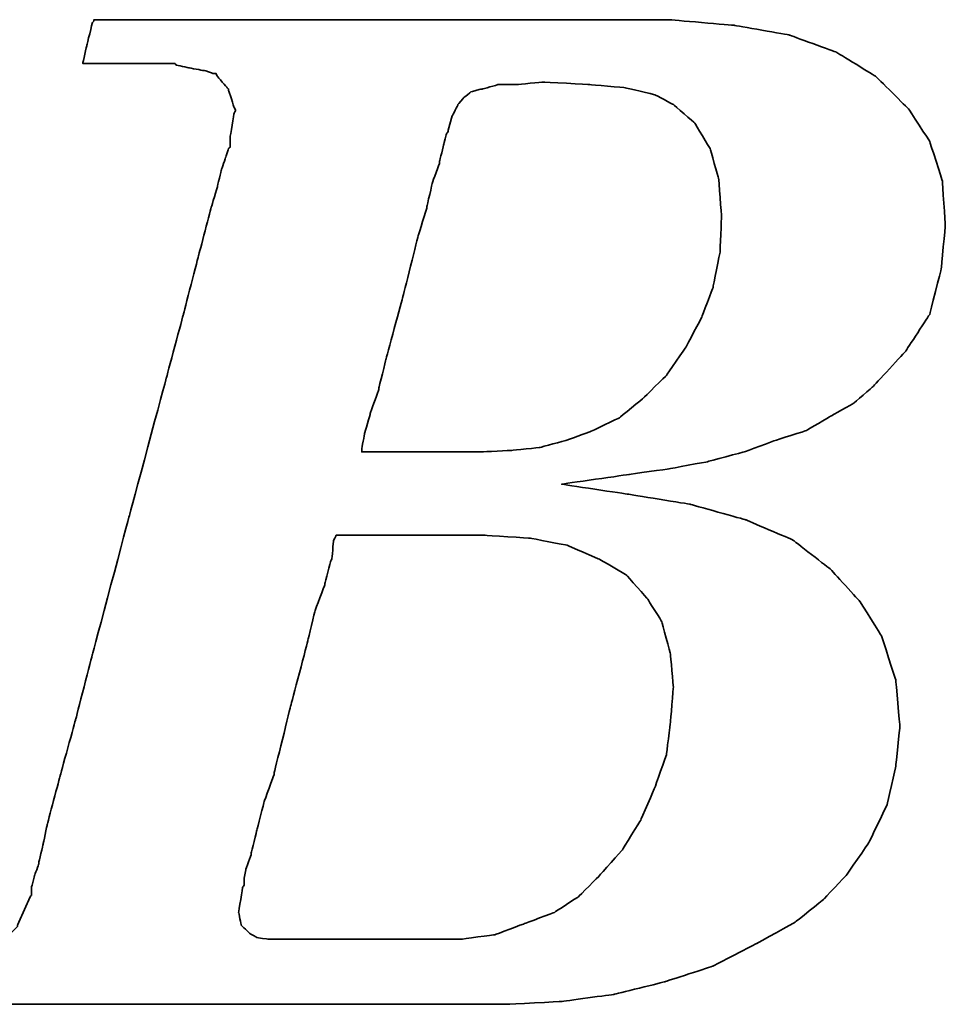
# Model space of a CAD drawing. Extents: x 473 to 1054, y -106 to 208.
# Tile 30 of 45: x 1020.58 to 1022.62, y -66.19 to -64.03. Entities that reach past the tile are written whole.
import ezdxf

# ---------------------------------------------------------------- set-up
doc = ezdxf.new("R2010")
doc.units = 0
doc.header["$MEASUREMENT"] = 0
doc.layers.add('DIM', color=4, linetype='CONTINUOUS')
doc.layers.add('layer 1', color=7, linetype='CONTINUOUS')

# ---------------------------------------------------------------- blocks, each defined once
blk = doc.blocks.new('TBI MOTION logo(完整正式版)')
at = {"layer": 'layer 1', "color": 22, "lineweight": 35}
for points, knots in [([(-64.65375, -6.86375), (-64.65375, -6.86375), (-64.84375, -7.29625), (-64.84375, -7.29625), (-64.84375, -7.29625), (-64.84375, -7.29625), (-64.86875, -7.34375), (-64.86875, -7.34375), (-64.86875, -7.34375), (-64.86875, -7.34375), (-64.86875, -7.36875), (-64.86875, -7.36875), (-64.86875, -7.36875), (-64.86875, -7.36875), (-65.15375, -7.65375), (-65.15375, -7.65375), (-65.15375, -7.65375), (-65.15375, -7.65375), (-65.17875, -7.65375), (-65.17875, -7.65375), (-65.17875, -7.65375), (-65.17875, -7.65375), (-65.20375, -7.67875), (-65.20375, -7.67875), (-65.20375, -7.67875), (-65.20375, -7.67875), (-65.58875, -7.87125), (-65.58875, -7.87125), (-65.58875, -7.87125), (-65.58875, -7.87125), (-65.63375, -7.87125), (-65.63375, -7.87125), (-65.63375, -7.87125), (-65.63375, -7.87125), (-65.65875, -7.89375), (-65.65875, -7.89375), (-65.65875, -7.89375), (-65.65875, -7.89375), (-66.09375, -7.94375), (-66.09375, -7.94375), (-66.09375, -7.94375), (-66.09375, -7.94375), (-66.11375, -7.94375), (-66.11375, -7.94375), (-66.11375, -7.94375), (-66.11375, -7.94375), (-66.16375, -7.94375), (-66.16375, -7.94375), (-66.16375, -7.94375), (-66.16375, -7.94375), (-66.30875, -7.94375), (-66.30875, -7.94375), (-66.30875, -7.94375), (-66.30875, -7.94375), (-66.69375, -7.94375), (-66.69375, -7.94375), (-66.69375, -7.94375), (-66.69375, -7.94375), (-67.07375, -7.94375), (-67.07375, -7.94375), (-67.07375, -7.94375), (-67.07375, -7.94375), (-67.12375, -7.94375), (-67.12375, -7.94375), (-67.12375, -7.94375), (-67.12375, -7.94375), (-67.12375, -7.96625), (-67.12375, -7.96625), (-67.12375, -7.96625), (-67.12375, -7.96625), (-67.14875, -7.99125), (-67.14875, -7.99125), (-67.14875, -7.99125), (-67.14875, -7.99125), (-67.24375, -8.34875), (-67.24375, -8.34875), (-67.24375, -8.34875), (-67.24375, -8.34875), (-67.31375, -8.68625), (-67.31375, -8.68625), (-67.31375, -8.68625), (-67.31375, -8.68625), (-67.26875, -8.68625), (-67.26875, -8.68625), (-67.26875, -8.68625), (-67.26875, -8.68625), (-67.07375, -8.68625), (-67.07375, -8.68625), (-67.07375, -8.68625), (-67.07375, -8.68625), (-66.54875, -8.68625), (-66.54875, -8.68625), (-66.54875, -8.68625), (-66.54875, -8.68625), (-65.82625, -8.68625), (-65.82625, -8.68625), (-65.82625, -8.68625), (-65.82625, -8.68625), (-65.01375, -8.68625), (-65.01375, -8.68625), (-65.01375, -8.68625), (-65.01375, -8.68625), (-64.05375, -8.68625), (-64.05375, -8.68625), (-64.05375, -8.68625), (-64.05375, -8.68625), (-62.08375, -8.68625), (-62.08375, -8.68625), (-62.08375, -8.68625), (-62.08375, -8.68625), (-60.06875, -8.68625), (-60.06875, -8.68625), (-60.06875, -8.68625), (-60.06875, -8.68625), (-59.10875, -8.68625), (-59.10875, -8.68625), (-59.10875, -8.68625), (-59.10875, -8.68625), (-58.29375, -8.68625), (-58.29375, -8.68625), (-58.29375, -8.68625), (-58.29375, -8.68625), (-57.57375, -8.68625), (-57.57375, -8.68625), (-57.57375, -8.68625), (-57.57375, -8.68625), (-57.04875, -8.68625), (-57.04875, -8.68625), (-57.04875, -8.68625), (-57.04875, -8.68625), (-56.85375, -8.68625), (-56.85375, -8.68625), (-56.85375, -8.68625), (-56.85375, -8.68625), (-56.70875, -8.68625), (-56.70875, -8.68625), (-56.70875, -8.68625), (-56.70875, -8.68625), (-56.61375, -8.68625), (-56.61375, -8.68625), (-56.61375, -8.68625), (-56.61375, -8.68625), (-56.56875, -8.68625), (-56.56875, -8.68625), (-56.56875, -8.68625), (-56.56875, -8.68625), (-55.65375, -8.63875), (-55.65375, -8.63875), (-55.65375, -8.63875), (-55.65375, -8.63875), (-54.76875, -8.51875), (-54.76875, -8.51875), (-54.76875, -8.51875), (-54.76875, -8.51875), (-53.90375, -8.30375), (-53.90375, -8.30375), (-53.90375, -8.30375), (-53.90375, -8.30375), (-53.08875, -8.03875), (-53.08875, -8.03875), (-53.08875, -8.03875), (-53.08875, -8.03875), (-52.34375, -7.65375), (-52.34375, -7.65375), (-52.34375, -7.65375), (-52.34375, -7.65375), (-51.69875, -7.29625), (-51.69875, -7.29625), (-51.69875, -7.29625), (-51.69875, -7.29625), (-51.21875, -6.91125), (-51.21875, -6.91125), (-51.21875, -6.91125), (-51.21875, -6.91125), (-50.83375, -6.50375), (-50.83375, -6.50375), (-50.83375, -6.50375), (-50.83375, -6.50375), (-50.44875, -5.94875), (-50.44875, -5.94875), (-50.44875, -5.94875), (-50.44875, -5.94875), (-50.13875, -5.30375), (-50.13875, -5.30375), (-50.13875, -5.30375), (-50.13875, -5.30375), (-49.99375, -4.65375), (-49.99375, -4.65375), (-49.99375, -4.65375), (-49.99375, -4.65375), (-49.92375, -3.98375), (-49.92375, -3.98375), (-49.92375, -3.98375), (-49.92375, -3.98375), (-49.99375, -3.19374), (-49.99375, -3.19374), (-49.99375, -3.19374), (-49.99375, -3.19374), (-50.23374, -2.44874), (-50.23374, -2.44874), (-50.23374, -2.44874), (-50.23374, -2.44874), (-50.59375, -1.87374), (-50.59375, -1.87374), (-50.59375, -1.87374), (-50.59375, -1.87374), (-51.09875, -1.31874), (-51.09875, -1.31874), (-51.09875, -1.31874), (-51.09875, -1.31874), (-51.74375, -0.81875), (-51.74375, -0.81875), (-51.74375, -0.81875), (-51.74375, -0.81875), (-52.53875, -0.48125), (-52.53875, -0.48125), (-52.53875, -0.48125), (-52.53875, -0.48125), (-53.47375, -0.21875), (-53.47375, -0.21875), (-53.47375, -0.21875), (-53.47375, -0.21875), (-54.52875, -0.04874), (-54.52875, -0.04874), (-54.52875, -0.04874), (-54.52875, -0.04874), (-55.65375, 0.12125), (-55.65375, 0.12125), (-55.65375, 0.12125), (-55.65375, 0.12125), (-54.50375, 0.28624), (-54.50375, 0.28624), (-54.50375, 0.28624), (-54.50375, 0.28624), (-53.83375, 0.38124), (-53.83375, 0.38124), (-53.83375, 0.38124), (-53.83375, 0.38124), (-53.18375, 0.50125), (-53.18375, 0.50125), (-53.18375, 0.50125), (-53.18375, 0.50125), (-52.55875, 0.66874), (-52.55875, 0.66874), (-52.55875, 0.66874), (-52.55875, 0.66874), (-52.03375, 0.86124), (-52.03375, 0.86124), (-52.03375, 0.86124), (-52.03375, 0.86124), (-51.50374, 1.03124), (-51.50374, 1.03124), (-51.50374, 1.03124), (-51.50374, 1.03124), (-51.09875, 1.27125), (-51.09875, 1.27125), (-51.09875, 1.27125), (-51.09875, 1.27125), (-50.71375, 1.48624), (-50.71375, 1.48624), (-50.71375, 1.48624), (-50.71375, 1.48624), (-50.37625, 1.77625), (-50.37625, 1.77625), (-50.37625, 1.77625), (-50.37625, 1.77625), (-49.82375, 2.37625), (-49.82375, 2.37625), (-49.82375, 2.37625), (-49.82375, 2.37625), (-49.41875, 2.99625), (-49.41875, 2.99625), (-49.41875, 2.99625), (-49.41875, 2.99625), (-49.22375, 3.76625), (-49.22375, 3.76625), (-49.22375, 3.76625), (-49.22375, 3.76625), (-49.15375, 4.50874), (-49.15375, 4.50874), (-49.15375, 4.50874), (-49.15375, 4.50874), (-49.20375, 5.25125), (-49.20375, 5.25125), (-49.20375, 5.25125), (-49.20375, 5.25125), (-49.41875, 5.92625), (-49.41875, 5.92625), (-49.41875, 5.92625), (-49.41875, 5.92625), (-49.77875, 6.47625), (-49.77875, 6.47625), (-49.77875, 6.47625), (-49.77875, 6.47625), (-50.33125, 7.02624), (-50.33125, 7.02624), (-50.33125, 7.02624), (-50.33125, 7.02624), (-51.00125, 7.43625), (-51.00125, 7.43625), (-51.00125, 7.43625), (-51.00125, 7.43625), (-51.79375, 7.72625), (-51.79375, 7.72625), (-51.79375, 7.72625), (-51.79375, 7.72625), (-52.72875, 7.89124), (-52.72875, 7.89124), (-52.72875, 7.89124), (-52.72875, 7.89124), (-53.83375, 7.98625), (-53.83375, 7.98625), (-53.83375, 7.98625), (-53.83375, 7.98625), (-53.92875, 7.98625), (-53.92875, 7.98625), (-53.92875, 7.98625), (-53.92875, 7.98625), (-54.26375, 7.98625), (-54.26375, 7.98625), (-54.26375, 7.98625), (-54.26375, 7.98625), (-54.74375, 7.98625), (-54.74375, 7.98625), (-54.74375, 7.98625), (-54.74375, 7.98625), (-55.36875, 7.98625), (-55.36875, 7.98625), (-55.36875, 7.98625), (-55.36875, 7.98625), (-56.13375, 7.98625), (-56.13375, 7.98625), (-56.13375, 7.98625), (-56.13375, 7.98625), (-56.94875, 7.98625), (-56.94875, 7.98625), (-56.94875, 7.98625), (-56.94875, 7.98625), (-58.77625, 7.98625), (-58.77625, 7.98625), (-58.77625, 7.98625), (-58.77625, 7.98625), (-60.59875, 7.98625), (-60.59875, 7.98625), (-60.59875, 7.98625), (-60.59875, 7.98625), (-61.41375, 7.98625), (-61.41375, 7.98625), (-61.41375, 7.98625), (-61.41375, 7.98625), (-62.17875, 7.98625), (-62.17875, 7.98625), (-62.17875, 7.98625), (-62.17875, 7.98625), (-62.80375, 7.98625), (-62.80375, 7.98625), (-62.80375, 7.98625), (-62.80375, 7.98625), (-63.30625, 7.98625), (-63.30625, 7.98625), (-63.30625, 7.98625), (-63.30625, 7.98625), (-63.57375, 7.98625), (-63.57375, 7.98625), (-63.57375, 7.98625), (-63.57375, 7.98625), (-63.57375, 7.96375), (-63.57375, 7.96375), (-63.57375, 7.96375), (-63.57375, 7.96375), (-63.59875, 7.94125), (-63.59875, 7.94125), (-63.59875, 7.94125), (-63.59875, 7.94125), (-63.69375, 7.55625), (-63.69375, 7.55625), (-63.69375, 7.55625), (-63.69375, 7.55625), (-63.76375, 7.24624), (-63.76375, 7.24624), (-63.76375, 7.24624), (-63.76375, 7.24624), (-63.23875, 7.24624), (-63.23875, 7.24624), (-63.23875, 7.24624), (-63.23875, 7.24624), (-62.75875, 7.24624), (-62.75875, 7.24624), (-62.75875, 7.24624), (-62.75875, 7.24624), (-62.61125, 7.24624), (-62.61125, 7.24624), (-62.61125, 7.24624), (-62.61125, 7.24624), (-62.56625, 7.24624), (-62.56625, 7.24624), (-62.56625, 7.24624), (-62.56625, 7.24624), (-62.22875, 7.24624), (-62.22875, 7.24624), (-62.22875, 7.24624), (-62.22875, 7.24624), (-62.20375, 7.24624), (-62.20375, 7.24624), (-62.20375, 7.24624), (-62.20375, 7.24624), (-62.17875, 7.21875), (-62.17875, 7.21875), (-62.17875, 7.21875), (-62.17875, 7.21875), (-61.96375, 7.17125), (-61.96375, 7.17125), (-61.96375, 7.17125), (-61.96375, 7.17125), (-61.72375, 7.12624), (-61.72375, 7.12624), (-61.72375, 7.12624), (-61.72375, 7.12624), (-61.70375, 7.12624), (-61.70375, 7.12624), (-61.70375, 7.12624), (-61.70375, 7.12624), (-61.55875, 7.07624), (-61.55875, 7.07624), (-61.55875, 7.07624), (-61.55875, 7.07624), (-61.50875, 7.07624), (-61.50875, 7.07624), (-61.50875, 7.07624), (-61.50875, 7.07624), (-61.48375, 7.02624), (-61.48375, 7.02624), (-61.48375, 7.02624), (-61.48375, 7.02624), (-61.31875, 6.83375), (-61.31875, 6.83375), (-61.31875, 6.83375), (-61.31875, 6.83375), (-61.29375, 6.81125), (-61.29375, 6.81125), (-61.29375, 6.81125), (-61.29375, 6.81125), (-61.29375, 6.78625), (-61.29375, 6.78625), (-61.29375, 6.78625), (-61.29375, 6.78625), (-61.19875, 6.50124), (-61.19875, 6.50124), (-61.19875, 6.50124), (-61.19875, 6.50124), (-61.17375, 6.45124), (-61.17375, 6.45124), (-61.17375, 6.45124), (-61.17375, 6.45124), (-61.19875, 6.40625), (-61.19875, 6.40625), (-61.19875, 6.40625), (-61.19875, 6.40625), (-61.26875, 5.99624), (-61.26875, 5.99624), (-61.26875, 5.99624), (-61.26875, 5.99624), (-61.26875, 5.85125), (-61.26875, 5.85125), (-61.26875, 5.85125), (-61.26875, 5.85125), (-61.26875, 5.82625), (-61.26875, 5.82625), (-61.26875, 5.82625), (-61.26875, 5.82625), (-61.29375, 5.80625), (-61.29375, 5.80625), (-61.29375, 5.80625), (-61.29375, 5.80625), (-61.34125, 5.66125), (-61.34125, 5.66125), (-61.34125, 5.66125), (-61.34125, 5.66125), (-61.41375, 5.44625), (-61.41375, 5.44625), (-61.41375, 5.44625), (-61.41375, 5.44625), (-61.48375, 5.15625), (-61.48375, 5.15625), (-61.48375, 5.15625), (-61.48375, 5.15625), (-61.58375, 4.82124), (-61.58375, 4.82124), (-61.58375, 4.82124), (-61.58375, 4.82124), (-61.79875, 4.00375), (-61.79875, 4.00375), (-61.79875, 4.00375), (-61.79875, 4.00375), (-62.05875, 2.99625), (-62.05875, 2.99625), (-62.05875, 2.99625), (-62.05875, 2.99625), (-62.34875, 1.91625), (-62.34875, 1.91625), (-62.34875, 1.91625), (-62.34875, 1.91625), (-62.97375, -0.41124), (-62.97375, -0.41124), (-62.97375, -0.41124), (-62.97375, -0.41124), (-63.59875, -2.75875), (-63.59875, -2.75875), (-63.59875, -2.75875), (-63.59875, -2.75875), (-63.88375, -3.86374), (-63.88375, -3.86374), (-63.88375, -3.86374), (-63.88375, -3.86374), (-64.14875, -4.82374), (-64.14875, -4.82374), (-64.14875, -4.82374), (-64.14875, -4.82374), (-64.36375, -5.64125), (-64.36375, -5.64125), (-64.36375, -5.64125), (-64.36375, -5.64125), (-64.43625, -5.97625), (-64.43625, -5.97625), (-64.43625, -5.97625), (-64.43625, -5.97625), (-64.50875, -6.28625), (-64.50875, -6.28625), (-64.50875, -6.28625), (-64.50875, -6.28625), (-64.50875, -6.30875), (-64.50875, -6.30875), (-64.50875, -6.30875), (-64.50875, -6.30875), (-64.57875, -6.50375), (-64.57875, -6.50375), (-64.57875, -6.50375), (-64.57875, -6.50375), (-64.62875, -6.69625), (-64.62875, -6.69625), (-64.62875, -6.69625), (-64.62875, -6.69625), (-64.62875, -6.76875), (-64.62875, -6.76875), (-64.62875, -6.76875), (-64.62875, -6.76875), (-64.62875, -6.81375), (-64.62875, -6.81375), (-64.62875, -6.81375), (-64.62875, -6.81375), (-64.62875, -6.83875), (-64.62875, -6.83875), (-64.62875, -6.83875), (-64.62875, -6.83875), (-64.65375, -6.86375), (-64.65375, -6.86375)], [0, 0, 0, 0, 0.00719424, 0.00719424, 0.00719424, 0.00719425, 0.01438849, 0.01438849, 0.01438849, 0.0143885, 0.02158273, 0.02158273, 0.02158273, 0.02158274, 0.02877698, 0.02877698, 0.02877698, 0.02877699, 0.03597122, 0.03597122, 0.03597122, 0.03597123, 0.04316547, 0.04316547, 0.04316547, 0.04316548, 0.05035971, 0.05035971, 0.05035971, 0.05035972, 0.05755396, 0.05755396, 0.05755396, 0.05755397, 0.0647482, 0.0647482, 0.0647482, 0.06474821, 0.07194245, 0.07194245, 0.07194245, 0.07194246, 0.07913669, 0.07913669, 0.07913669, 0.0791367, 0.08633094, 0.08633094, 0.08633094, 0.08633095, 0.09352518, 0.09352518, 0.09352518, 0.09352519, 0.10071942, 0.10071942, 0.10071942, 0.10071943, 0.10791367, 0.10791367, 0.10791367, 0.10791368, 0.11510791, 0.11510791, 0.11510791, 0.11510792, 0.12230216, 0.12230216, 0.12230216, 0.12230217, 0.1294964, 0.1294964, 0.1294964, 0.12949641, 0.13669065, 0.13669065, 0.13669065, 0.13669066, 0.14388489, 0.14388489, 0.14388489, 0.1438849, 0.15107914, 0.15107914, 0.15107914, 0.15107915, 0.15827338, 0.15827338, 0.15827338, 0.15827339, 0.16546763, 0.16546763, 0.16546763, 0.16546764, 0.17266187, 0.17266187, 0.17266187, 0.17266188, 0.17985612, 0.17985612, 0.17985612, 0.17985613, 0.18705036, 0.18705036, 0.18705036, 0.18705037, 0.1942446, 0.1942446, 0.1942446, 0.19424461, 0.20143885, 0.20143885, 0.20143885, 0.20143886, 0.20863309, 0.20863309, 0.20863309, 0.2086331, 0.21582734, 0.21582734, 0.21582734, 0.21582735, 0.22302158, 0.22302158, 0.22302158, 0.22302159, 0.23021583, 0.23021583, 0.23021583, 0.23021584, 0.23741007, 0.23741007, 0.23741007, 0.23741008, 0.24460432, 0.24460432, 0.24460432, 0.24460433, 0.25179856, 0.25179856, 0.25179856, 0.25179857, 0.25899281, 0.25899281, 0.25899281, 0.25899282, 0.26618705, 0.26618705, 0.26618705, 0.26618706, 0.27338129, 0.27338129, 0.27338129, 0.2733813, 0.28057554, 0.28057554, 0.28057554, 0.28057555, 0.28776978, 0.28776978, 0.28776978, 0.28776979, 0.29496403, 0.29496403, 0.29496403, 0.29496404, 0.30215827, 0.30215827, 0.30215827, 0.30215828, 0.30935252, 0.30935252, 0.30935252, 0.30935253, 0.31654676, 0.31654676, 0.31654676, 0.31654677, 0.32374101, 0.32374101, 0.32374101, 0.32374102, 0.33093525, 0.33093525, 0.33093525, 0.33093526, 0.3381295, 0.3381295, 0.3381295, 0.33812951, 0.34532374, 0.34532374, 0.34532374, 0.34532375, 0.35251799, 0.35251799, 0.35251799, 0.352518, 0.35971223, 0.35971223, 0.35971223, 0.35971224, 0.36690647, 0.36690647, 0.36690647, 0.36690648, 0.37410072, 0.37410072, 0.37410072, 0.37410073, 0.38129496, 0.38129496, 0.38129496, 0.38129497, 0.38848921, 0.38848921, 0.38848921, 0.38848922, 0.39568345, 0.39568345, 0.39568345, 0.39568346, 0.4028777, 0.4028777, 0.4028777, 0.40287771, 0.41007194, 0.41007194, 0.41007194, 0.41007195, 0.41726619, 0.41726619, 0.41726619, 0.4172662, 0.42446043, 0.42446043, 0.42446043, 0.42446044, 0.43165468, 0.43165468, 0.43165468, 0.43165469, 0.43884892, 0.43884892, 0.43884892, 0.43884893, 0.44604317, 0.44604317, 0.44604317, 0.44604318, 0.45323741, 0.45323741, 0.45323741, 0.45323742, 0.46043165, 0.46043165, 0.46043165, 0.46043166, 0.4676259, 0.4676259, 0.4676259, 0.46762591, 0.47482014, 0.47482014, 0.47482014, 0.47482015, 0.48201439, 0.48201439, 0.48201439, 0.4820144, 0.48920863, 0.48920863, 0.48920863, 0.48920864, 0.49640288, 0.49640288, 0.49640288, 0.49640289, 0.50359712, 0.50359712, 0.50359712, 0.50359713, 0.51079137, 0.51079137, 0.51079137, 0.51079138, 0.51798561, 0.51798561, 0.51798561, 0.51798562, 0.52517986, 0.52517986, 0.52517986, 0.52517987, 0.5323741, 0.5323741, 0.5323741, 0.53237411, 0.53956835, 0.53956835, 0.53956835, 0.53956836, 0.54676259, 0.54676259, 0.54676259, 0.5467626, 0.55395683, 0.55395683, 0.55395683, 0.55395684, 0.56115108, 0.56115108, 0.56115108, 0.56115109, 0.56834532, 0.56834532, 0.56834532, 0.56834533, 0.57553957, 0.57553957, 0.57553957, 0.57553958, 0.58273381, 0.58273381, 0.58273381, 0.58273382, 0.58992806, 0.58992806, 0.58992806, 0.58992807, 0.5971223, 0.5971223, 0.5971223, 0.59712231, 0.60431655, 0.60431655, 0.60431655, 0.60431656, 0.61151079, 0.61151079, 0.61151079, 0.6115108, 0.61870504, 0.61870504, 0.61870504, 0.61870505, 0.62589928, 0.62589928, 0.62589928, 0.62589929, 0.63309353, 0.63309353, 0.63309353, 0.63309354, 0.64028777, 0.64028777, 0.64028777, 0.64028778, 0.64748201, 0.64748201, 0.64748201, 0.64748202, 0.65467626, 0.65467626, 0.65467626, 0.65467627, 0.6618705, 0.6618705, 0.6618705, 0.66187051, 0.66906475, 0.66906475, 0.66906475, 0.66906476, 0.67625899, 0.67625899, 0.67625899, 0.676259, 0.68345324, 0.68345324, 0.68345324, 0.68345325, 0.69064748, 0.69064748, 0.69064748, 0.69064749, 0.69784173, 0.69784173, 0.69784173, 0.69784174, 0.70503597, 0.70503597, 0.70503597, 0.70503598, 0.71223022, 0.71223022, 0.71223022, 0.71223023, 0.71942446, 0.71942446, 0.71942446, 0.71942447, 0.72661871, 0.72661871, 0.72661871, 0.72661872, 0.73381295, 0.73381295, 0.73381295, 0.73381296, 0.74100719, 0.74100719, 0.74100719, 0.7410072, 0.74820144, 0.74820144, 0.74820144, 0.74820145, 0.75539568, 0.75539568, 0.75539568, 0.75539569, 0.76258993, 0.76258993, 0.76258993, 0.76258994, 0.76978417, 0.76978417, 0.76978417, 0.76978418, 0.77697842, 0.77697842, 0.77697842, 0.77697843, 0.78417266, 0.78417266, 0.78417266, 0.78417267, 0.79136691, 0.79136691, 0.79136691, 0.79136692, 0.79856115, 0.79856115, 0.79856115, 0.79856116, 0.8057554, 0.8057554, 0.8057554, 0.80575541, 0.81294964, 0.81294964, 0.81294964, 0.81294965, 0.82014388, 0.82014388, 0.82014388, 0.82014389, 0.82733813, 0.82733813, 0.82733813, 0.82733814, 0.83453237, 0.83453237, 0.83453237, 0.83453238, 0.84172662, 0.84172662, 0.84172662, 0.84172663, 0.84892086, 0.84892086, 0.84892086, 0.84892087, 0.85611511, 0.85611511, 0.85611511, 0.85611512, 0.86330935, 0.86330935, 0.86330935, 0.86330936, 0.8705036, 0.8705036, 0.8705036, 0.87050361, 0.87769784, 0.87769784, 0.87769784, 0.87769785, 0.88489209, 0.88489209, 0.88489209, 0.8848921, 0.89208633, 0.89208633, 0.89208633, 0.89208634, 0.89928058, 0.89928058, 0.89928058, 0.89928059, 0.90647482, 0.90647482, 0.90647482, 0.90647483, 0.91366906, 0.91366906, 0.91366906, 0.91366907, 0.92086331, 0.92086331, 0.92086331, 0.92086332, 0.92805755, 0.92805755, 0.92805755, 0.92805756, 0.9352518, 0.9352518, 0.9352518, 0.93525181, 0.94244604, 0.94244604, 0.94244604, 0.94244605, 0.94964029, 0.94964029, 0.94964029, 0.9496403, 0.95683453, 0.95683453, 0.95683453, 0.95683454, 0.96402878, 0.96402878, 0.96402878, 0.96402879, 0.97122302, 0.97122302, 0.97122302, 0.97122303, 0.97841727, 0.97841727, 0.97841727, 0.97841728, 0.98561151, 0.98561151, 0.98561151, 0.98561152, 0.99280576, 0.99280576, 0.99280576, 0.99280577, 1, 1, 1, 1]), ([(-57.50375, 6.35625), (-57.50375, 6.35625), (-57.57375, 6.11625), (-57.57375, 6.11625), (-57.57375, 6.11625), (-57.57375, 6.11625), (-57.57375, 6.09125), (-57.57375, 6.09125), (-57.57375, 6.09125), (-57.57375, 6.09125), (-57.59875, 6.06625), (-57.59875, 6.06625), (-57.59875, 6.06625), (-57.59875, 6.06625), (-57.64875, 5.87625), (-57.64875, 5.87625), (-57.64875, 5.87625), (-57.64875, 5.87625), (-57.71875, 5.58875), (-57.71875, 5.58875), (-57.71875, 5.58875), (-57.71875, 5.58875), (-57.71875, 5.56625), (-57.71875, 5.56625), (-57.71875, 5.56625), (-57.71875, 5.56625), (-57.83875, 5.23125), (-57.83875, 5.23125), (-57.83875, 5.23125), (-57.83875, 5.23125), (-57.93625, 4.82124), (-57.93625, 4.82124), (-57.93625, 4.82124), (-57.93625, 4.82124), (-57.93625, 4.79624), (-57.93625, 4.79624), (-57.93625, 4.79624), (-57.93625, 4.79624), (-58.07875, 4.34125), (-58.07875, 4.34125), (-58.07875, 4.34125), (-58.07875, 4.34125), (-58.34375, 3.28625), (-58.34375, 3.28625), (-58.34375, 3.28625), (-58.34375, 3.28625), (-58.62875, 2.23124), (-58.62875, 2.23124), (-58.62875, 2.23124), (-58.62875, 2.23124), (-58.74875, 1.75125), (-58.74875, 1.75125), (-58.74875, 1.75125), (-58.74875, 1.75125), (-58.74875, 1.72625), (-58.74875, 1.72625), (-58.74875, 1.72625), (-58.74875, 1.72625), (-58.89375, 1.31625), (-58.89375, 1.31625), (-58.89375, 1.31625), (-58.89375, 1.31625), (-58.98875, 0.98124), (-58.98875, 0.98124), (-58.98875, 0.98124), (-58.98875, 0.98124), (-59.03875, 0.71625), (-59.03875, 0.71625), (-59.03875, 0.71625), (-59.03875, 0.71625), (-59.03875, 0.66874), (-59.03875, 0.66874), (-59.03875, 0.66874), (-59.03875, 0.66874), (-58.91875, 0.66874), (-58.91875, 0.66874), (-58.91875, 0.66874), (-58.91875, 0.66874), (-58.53375, 0.66874), (-58.53375, 0.66874), (-58.53375, 0.66874), (-58.53375, 0.66874), (-58.10375, 0.66874), (-58.10375, 0.66874), (-58.10375, 0.66874), (-58.10375, 0.66874), (-57.66875, 0.66874), (-57.66875, 0.66874), (-57.66875, 0.66874), (-57.66875, 0.66874), (-57.33375, 0.66874), (-57.33375, 0.66874), (-57.33375, 0.66874), (-57.33375, 0.66874), (-57.09375, 0.66874), (-57.09375, 0.66874), (-57.09375, 0.66874), (-57.09375, 0.66874), (-56.99875, 0.66874), (-56.99875, 0.66874), (-56.99875, 0.66874), (-56.99875, 0.66874), (-56.49375, 0.69374), (-56.49375, 0.69374), (-56.49375, 0.69374), (-56.49375, 0.69374), (-56.01375, 0.74374), (-56.01375, 0.74374), (-56.01375, 0.74374), (-56.01375, 0.74374), (-55.58375, 0.86124), (-55.58375, 0.86124), (-55.58375, 0.86124), (-55.58375, 0.86124), (-55.17375, 1.00624), (-55.17375, 1.00624), (-55.17375, 1.00624), (-55.17375, 1.00624), (-54.67375, 1.24625), (-54.67375, 1.24625), (-54.67375, 1.24625), (-54.67375, 1.24625), (-54.26375, 1.58124), (-54.26375, 1.58124), (-54.26375, 1.58124), (-54.26375, 1.58124), (-53.87875, 1.96374), (-53.87875, 1.96374), (-53.87875, 1.96374), (-53.87875, 1.96374), (-53.54375, 2.44625), (-53.54375, 2.44625), (-53.54375, 2.44625), (-53.54375, 2.44625), (-53.27875, 2.95125), (-53.27875, 2.95125), (-53.27875, 2.95125), (-53.27875, 2.95125), (-53.08875, 3.45124), (-53.08875, 3.45124), (-53.08875, 3.45124), (-53.08875, 3.45124), (-52.96875, 4.05124), (-52.96875, 4.05124), (-52.96875, 4.05124), (-52.96875, 4.05124), (-52.94375, 4.65125), (-52.94375, 4.65125), (-52.94375, 4.65125), (-52.94375, 4.65125), (-52.99375, 5.30125), (-52.99375, 5.30125), (-52.99375, 5.30125), (-52.99375, 5.30125), (-53.13875, 5.80625), (-53.13875, 5.80625), (-53.13875, 5.80625), (-53.13875, 5.80625), (-53.39875, 6.23625), (-53.39875, 6.23625), (-53.39875, 6.23625), (-53.39875, 6.23625), (-53.75875, 6.54875), (-53.75875, 6.54875), (-53.75875, 6.54875), (-53.75875, 6.54875), (-54.07375, 6.71625), (-54.07375, 6.71625), (-54.07375, 6.71625), (-54.07375, 6.71625), (-54.57375, 6.83375), (-54.57375, 6.83375), (-54.57375, 6.83375), (-54.57375, 6.83375), (-55.17375, 6.88625), (-55.17375, 6.88625), (-55.17375, 6.88625), (-55.17375, 6.88625), (-55.96875, 6.93125), (-55.96875, 6.93125), (-55.96875, 6.93125), (-55.96875, 6.93125), (-56.39875, 6.88625), (-56.39875, 6.88625), (-56.39875, 6.88625), (-56.39875, 6.88625), (-56.42125, 6.88625), (-56.42125, 6.88625), (-56.42125, 6.88625), (-56.42125, 6.88625), (-56.73375, 6.88625), (-56.73375, 6.88625), (-56.73375, 6.88625), (-56.73375, 6.88625), (-56.99875, 6.81125), (-56.99875, 6.81125), (-56.99875, 6.81125), (-56.99875, 6.81125), (-57.02375, 6.81125), (-57.02375, 6.81125), (-57.02375, 6.81125), (-57.02375, 6.81125), (-57.18875, 6.76625), (-57.18875, 6.76625), (-57.18875, 6.76625), (-57.18875, 6.76625), (-57.30875, 6.66625), (-57.30875, 6.66625), (-57.30875, 6.66625), (-57.30875, 6.66625), (-57.40875, 6.54875), (-57.40875, 6.54875), (-57.40875, 6.54875), (-57.40875, 6.54875), (-57.50375, 6.35625), (-57.50375, 6.35625)], [0, 0, 0, 0, 0.01851852, 0.01851852, 0.01851852, 0.01851853, 0.03703704, 0.03703704, 0.03703704, 0.03703705, 0.05555556, 0.05555556, 0.05555556, 0.05555557, 0.07407407, 0.07407407, 0.07407407, 0.07407408, 0.09259259, 0.09259259, 0.09259259, 0.0925926, 0.11111111, 0.11111111, 0.11111111, 0.11111112, 0.12962963, 0.12962963, 0.12962963, 0.12962964, 0.14814815, 0.14814815, 0.14814815, 0.14814816, 0.16666667, 0.16666667, 0.16666667, 0.16666668, 0.18518519, 0.18518519, 0.18518519, 0.1851852, 0.2037037, 0.2037037, 0.2037037, 0.20370371, 0.22222222, 0.22222222, 0.22222222, 0.22222223, 0.24074074, 0.24074074, 0.24074074, 0.24074075, 0.25925926, 0.25925926, 0.25925926, 0.25925927, 0.27777778, 0.27777778, 0.27777778, 0.27777779, 0.2962963, 0.2962963, 0.2962963, 0.29629631, 0.31481481, 0.31481481, 0.31481481, 0.31481482, 0.33333333, 0.33333333, 0.33333333, 0.33333334, 0.35185185, 0.35185185, 0.35185185, 0.35185186, 0.37037037, 0.37037037, 0.37037037, 0.37037038, 0.38888889, 0.38888889, 0.38888889, 0.3888889, 0.40740741, 0.40740741, 0.40740741, 0.40740742, 0.42592593, 0.42592593, 0.42592593, 0.42592594, 0.44444444, 0.44444444, 0.44444444, 0.44444445, 0.46296296, 0.46296296, 0.46296296, 0.46296297, 0.48148148, 0.48148148, 0.48148148, 0.48148149, 0.5, 0.5, 0.5, 0.50000001, 0.51851852, 0.51851852, 0.51851852, 0.51851853, 0.53703704, 0.53703704, 0.53703704, 0.53703705, 0.55555556, 0.55555556, 0.55555556, 0.55555557, 0.57407407, 0.57407407, 0.57407407, 0.57407408, 0.59259259, 0.59259259, 0.59259259, 0.5925926, 0.61111111, 0.61111111, 0.61111111, 0.61111112, 0.62962963, 0.62962963, 0.62962963, 0.62962964, 0.64814815, 0.64814815, 0.64814815, 0.64814816, 0.66666667, 0.66666667, 0.66666667, 0.66666668, 0.68518519, 0.68518519, 0.68518519, 0.6851852, 0.7037037, 0.7037037, 0.7037037, 0.70370371, 0.72222222, 0.72222222, 0.72222222, 0.72222223, 0.74074074, 0.74074074, 0.74074074, 0.74074075, 0.75925926, 0.75925926, 0.75925926, 0.75925927, 0.77777778, 0.77777778, 0.77777778, 0.77777779, 0.7962963, 0.7962963, 0.7962963, 0.79629631, 0.81481481, 0.81481481, 0.81481481, 0.81481482, 0.83333333, 0.83333333, 0.83333333, 0.83333334, 0.85185185, 0.85185185, 0.85185185, 0.85185186, 0.87037037, 0.87037037, 0.87037037, 0.87037038, 0.88888889, 0.88888889, 0.88888889, 0.8888889, 0.90740741, 0.90740741, 0.90740741, 0.90740742, 0.92592593, 0.92592593, 0.92592593, 0.92592594, 0.94444444, 0.94444444, 0.94444444, 0.94444445, 0.96296296, 0.96296296, 0.96296296, 0.96296297, 0.98148148, 0.98148148, 0.98148148, 0.98148149, 1, 1, 1, 1]), ([(-61.03125, -6.57375), (-61.03125, -6.57375), (-61.03125, -6.67125), (-61.03125, -6.67125), (-61.03125, -6.67125), (-61.03125, -6.67125), (-61.05375, -6.69625), (-61.05375, -6.69625), (-61.05375, -6.69625), (-61.05375, -6.69625), (-61.12375, -7.12875), (-61.12375, -7.12875), (-61.12375, -7.12875), (-61.12375, -7.12875), (-61.07875, -7.34375), (-61.07875, -7.34375), (-61.07875, -7.34375), (-61.07875, -7.34375), (-60.93375, -7.48875), (-60.93375, -7.48875), (-60.93375, -7.48875), (-60.93375, -7.48875), (-60.81375, -7.55625), (-60.81375, -7.55625), (-60.81375, -7.55625), (-60.81375, -7.55625), (-60.62375, -7.58375), (-60.62375, -7.58375), (-60.62375, -7.58375), (-60.62375, -7.58375), (-60.30875, -7.58375), (-60.30875, -7.58375), (-60.30875, -7.58375), (-60.30875, -7.58375), (-59.97375, -7.58375), (-59.97375, -7.58375), (-59.97375, -7.58375), (-59.97375, -7.58375), (-59.87875, -7.58375), (-59.87875, -7.58375), (-59.87875, -7.58375), (-59.87875, -7.58375), (-59.63625, -7.58375), (-59.63625, -7.58375), (-59.63625, -7.58375), (-59.63625, -7.58375), (-58.96875, -7.58375), (-58.96875, -7.58375), (-58.96875, -7.58375), (-58.96875, -7.58375), (-58.29375, -7.58375), (-58.29375, -7.58375), (-58.29375, -7.58375), (-58.29375, -7.58375), (-58.05375, -7.58375), (-58.05375, -7.58375), (-58.05375, -7.58375), (-58.05375, -7.58375), (-57.98375, -7.58375), (-57.98375, -7.58375), (-57.98375, -7.58375), (-57.98375, -7.58375), (-57.35875, -7.58375), (-57.35875, -7.58375), (-57.35875, -7.58375), (-57.35875, -7.58375), (-56.78375, -7.50875), (-56.78375, -7.50875), (-56.78375, -7.50875), (-56.78375, -7.50875), (-56.27875, -7.31875), (-56.27875, -7.31875), (-56.27875, -7.31875), (-56.27875, -7.31875), (-55.77375, -7.12875), (-55.77375, -7.12875), (-55.77375, -7.12875), (-55.77375, -7.12875), (-55.36875, -6.86375), (-55.36875, -6.86375), (-55.36875, -6.86375), (-55.36875, -6.86375), (-55.00875, -6.50375), (-55.00875, -6.50375), (-55.00875, -6.50375), (-55.00875, -6.50375), (-54.62375, -6.06875), (-54.62375, -6.06875), (-54.62375, -6.06875), (-54.62375, -6.06875), (-54.31375, -5.56875), (-54.31375, -5.56875), (-54.31375, -5.56875), (-54.31375, -5.56875), (-54.07375, -5.01625), (-54.07375, -5.01625), (-54.07375, -5.01625), (-54.07375, -5.01625), (-53.87875, -4.46374), (-53.87875, -4.46374), (-53.87875, -4.46374), (-53.87875, -4.46374), (-53.80875, -3.91375), (-53.80875, -3.91375), (-53.80875, -3.91375), (-53.80875, -3.91375), (-53.75875, -3.31375), (-53.75875, -3.31375), (-53.75875, -3.31375), (-53.75875, -3.31375), (-53.80875, -2.75875), (-53.80875, -2.75875), (-53.80875, -2.75875), (-53.80875, -2.75875), (-53.95375, -2.20875), (-53.95375, -2.20875), (-53.95375, -2.20875), (-53.95375, -2.20875), (-54.19375, -1.82625), (-54.19375, -1.82625), (-54.19375, -1.82625), (-54.19375, -1.82625), (-54.55375, -1.41875), (-54.55375, -1.41875), (-54.55375, -1.41875), (-54.55375, -1.41875), (-55.00875, -1.15125), (-55.00875, -1.15125), (-55.00875, -1.15125), (-55.00875, -1.15125), (-55.56125, -0.91375), (-55.56125, -0.91375), (-55.56125, -0.91375), (-55.56125, -0.91375), (-56.18125, -0.79375), (-56.18125, -0.79375), (-56.18125, -0.79375), (-56.18125, -0.79375), (-56.94875, -0.74374), (-56.94875, -0.74374), (-56.94875, -0.74374), (-56.94875, -0.74374), (-56.99875, -0.74374), (-56.99875, -0.74374), (-56.99875, -0.74374), (-56.99875, -0.74374), (-57.09375, -0.74374), (-57.09375, -0.74374), (-57.09375, -0.74374), (-57.09375, -0.74374), (-57.38375, -0.74374), (-57.38375, -0.74374), (-57.38375, -0.74374), (-57.38375, -0.74374), (-57.76875, -0.74374), (-57.76875, -0.74374), (-57.76875, -0.74374), (-57.76875, -0.74374), (-58.24625, -0.74374), (-58.24625, -0.74374), (-58.24625, -0.74374), (-58.24625, -0.74374), (-58.72875, -0.74374), (-58.72875, -0.74374), (-58.72875, -0.74374), (-58.72875, -0.74374), (-59.20875, -0.74374), (-59.20875, -0.74374), (-59.20875, -0.74374), (-59.20875, -0.74374), (-59.46875, -0.74374), (-59.46875, -0.74374), (-59.46875, -0.74374), (-59.46875, -0.74374), (-59.51625, -0.83875), (-59.51625, -0.83875), (-59.51625, -0.83875), (-59.51625, -0.83875), (-59.54375, -1.15125), (-59.54375, -1.15125), (-59.54375, -1.15125), (-59.54375, -1.15125), (-59.56375, -1.17874), (-59.56375, -1.17874), (-59.56375, -1.17874), (-59.56375, -1.17874), (-59.66375, -1.55875), (-59.66375, -1.55875), (-59.66375, -1.55875), (-59.66375, -1.55875), (-59.66375, -1.58375), (-59.66375, -1.58375), (-59.66375, -1.58375), (-59.66375, -1.58375), (-59.82875, -2.01874), (-59.82875, -2.01874), (-59.82875, -2.01874), (-59.82875, -2.01874), (-59.94875, -2.52125), (-59.94875, -2.52125), (-59.94875, -2.52125), (-59.94875, -2.52125), (-60.23875, -3.62375), (-60.23875, -3.62375), (-60.23875, -3.62375), (-60.23875, -3.62375), (-60.52375, -4.77624), (-60.52375, -4.77624), (-60.52375, -4.77624), (-60.52375, -4.77624), (-60.52375, -4.79874), (-60.52375, -4.79874), (-60.52375, -4.79874), (-60.52375, -4.79874), (-60.69125, -5.25375), (-60.69125, -5.25375), (-60.69125, -5.25375), (-60.69125, -5.25375), (-60.81375, -5.73625), (-60.81375, -5.73625), (-60.81375, -5.73625), (-60.81375, -5.73625), (-60.90875, -6.11875), (-60.90875, -6.11875), (-60.90875, -6.11875), (-60.90875, -6.11875), (-60.90875, -6.14375), (-60.90875, -6.14375), (-60.90875, -6.14375), (-60.90875, -6.14375), (-61.00375, -6.40875), (-61.00375, -6.40875), (-61.00375, -6.40875), (-61.00375, -6.40875), (-61.03125, -6.57375), (-61.03125, -6.57375)], [0, 0, 0, 0, 0.01694915, 0.01694915, 0.01694915, 0.01694916, 0.03389831, 0.03389831, 0.03389831, 0.03389832, 0.05084746, 0.05084746, 0.05084746, 0.05084747, 0.06779661, 0.06779661, 0.06779661, 0.06779662, 0.08474576, 0.08474576, 0.08474576, 0.08474577, 0.10169492, 0.10169492, 0.10169492, 0.10169493, 0.11864407, 0.11864407, 0.11864407, 0.11864408, 0.13559322, 0.13559322, 0.13559322, 0.13559323, 0.15254237, 0.15254237, 0.15254237, 0.15254238, 0.16949153, 0.16949153, 0.16949153, 0.16949154, 0.18644068, 0.18644068, 0.18644068, 0.18644069, 0.20338983, 0.20338983, 0.20338983, 0.20338984, 0.22033898, 0.22033898, 0.22033898, 0.22033899, 0.23728814, 0.23728814, 0.23728814, 0.23728815, 0.25423729, 0.25423729, 0.25423729, 0.2542373, 0.27118644, 0.27118644, 0.27118644, 0.27118645, 0.28813559, 0.28813559, 0.28813559, 0.2881356, 0.30508475, 0.30508475, 0.30508475, 0.30508476, 0.3220339, 0.3220339, 0.3220339, 0.32203391, 0.33898305, 0.33898305, 0.33898305, 0.33898306, 0.3559322, 0.3559322, 0.3559322, 0.35593221, 0.37288136, 0.37288136, 0.37288136, 0.37288137, 0.38983051, 0.38983051, 0.38983051, 0.38983052, 0.40677966, 0.40677966, 0.40677966, 0.40677967, 0.42372881, 0.42372881, 0.42372881, 0.42372882, 0.44067797, 0.44067797, 0.44067797, 0.44067798, 0.45762712, 0.45762712, 0.45762712, 0.45762713, 0.47457627, 0.47457627, 0.47457627, 0.47457628, 0.49152542, 0.49152542, 0.49152542, 0.49152543, 0.50847458, 0.50847458, 0.50847458, 0.50847459, 0.52542373, 0.52542373, 0.52542373, 0.52542374, 0.54237288, 0.54237288, 0.54237288, 0.54237289, 0.55932203, 0.55932203, 0.55932203, 0.55932204, 0.57627119, 0.57627119, 0.57627119, 0.5762712, 0.59322034, 0.59322034, 0.59322034, 0.59322035, 0.61016949, 0.61016949, 0.61016949, 0.6101695, 0.62711864, 0.62711864, 0.62711864, 0.62711865, 0.6440678, 0.6440678, 0.6440678, 0.64406781, 0.66101695, 0.66101695, 0.66101695, 0.66101696, 0.6779661, 0.6779661, 0.6779661, 0.67796611, 0.69491525, 0.69491525, 0.69491525, 0.69491526, 0.71186441, 0.71186441, 0.71186441, 0.71186442, 0.72881356, 0.72881356, 0.72881356, 0.72881357, 0.74576271, 0.74576271, 0.74576271, 0.74576272, 0.76271186, 0.76271186, 0.76271186, 0.76271187, 0.77966102, 0.77966102, 0.77966102, 0.77966103, 0.79661017, 0.79661017, 0.79661017, 0.79661018, 0.81355932, 0.81355932, 0.81355932, 0.81355933, 0.83050847, 0.83050847, 0.83050847, 0.83050848, 0.84745763, 0.84745763, 0.84745763, 0.84745764, 0.86440678, 0.86440678, 0.86440678, 0.86440679, 0.88135593, 0.88135593, 0.88135593, 0.88135594, 0.89830508, 0.89830508, 0.89830508, 0.89830509, 0.91525424, 0.91525424, 0.91525424, 0.91525425, 0.93220339, 0.93220339, 0.93220339, 0.9322034, 0.94915254, 0.94915254, 0.94915254, 0.94915255, 0.96610169, 0.96610169, 0.96610169, 0.9661017, 0.98305085, 0.98305085, 0.98305085, 0.98305086, 1, 1, 1, 1])]:
    blk.add_open_spline(points, degree=3, knots=knots, dxfattribs=at)

msp = doc.modelspace()

# ---------------------------------------------------------------- block references
at = {"layer": 'DIM', "xscale": 0.1295999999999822, "yscale": 0.1295999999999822, "zscale": 0.1295999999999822}
msp.add_blockref('TBI MOTION logo(完整正式版)', (1028.9871, -65.0669), dxfattribs=at)

doc.saveas('drawing.dxf')
